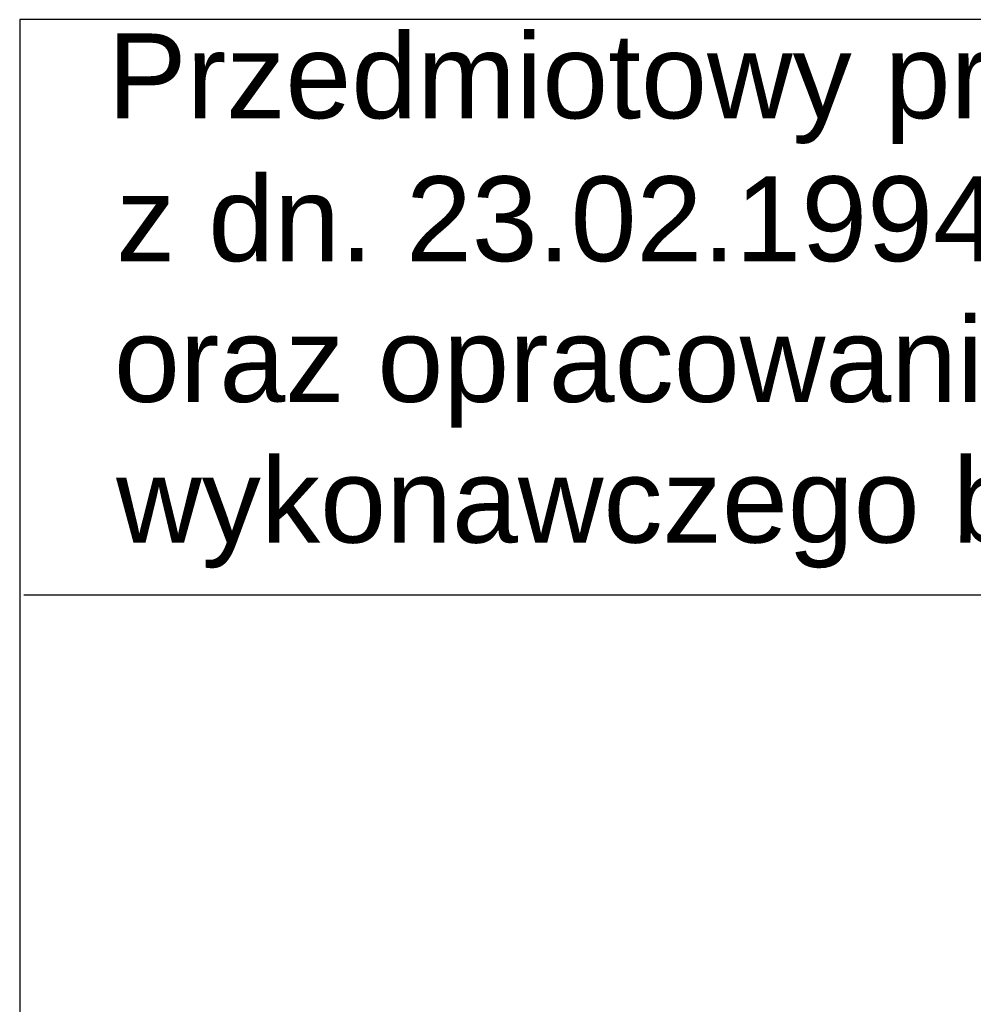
# Model space of a CAD drawing. Header units: millimetres. Extents: x -1413 to 4627, y 0 to 12711.
# Tile 174 of 247: x 3490 to 3684, y 4868 to 5068. Entities that reach past the tile are written whole.
import ezdxf

# ---------------------------------------------------------------- set-up
doc = ezdxf.new("R2010")
doc.units = ezdxf.units.MM
doc.layers.add('PDF_A-TABELKA', color=7, linetype='Continuous')
doc.layers.add('PDF_Text', color=7, linetype='Continuous')
doc.layers.add('SQ_TAB TEKST', color=8, linetype='Continuous', lineweight=0)
doc.styles.add('PDF ArialMT', font='arial.ttf')

# ---------------------------------------------------------------- blocks, each defined once
blk = doc.blocks.new('tabelka')
at = {"layer": 'PDF_A-TABELKA', "lineweight": 25}
for points in [[(26628.5, -28113.82), (26628.5, -27397.28), (25541.98, -27397.28), (25541.98, -28113.82)], [(25541.98, -27397.28), (25541.98, -28019.87)], [(26629.35, -27514.08), (25542.83, -27514.08)]]:
    blk.add_lwpolyline(points, dxfattribs=at)
at = {"layer": 'PDF_Text', "char_height": 17.2174, "attachment_point": 4, "style": 'PDF ArialMT'}
for s, insert in [('Przedmiotowy projekt jest chroniony prawem autorskim z dn. 4 lutego 1994r. (Dziennik Ustaw nr 24', (25559.83, -27411.29)), ('z dn. 23.02.1994r.). Zwielokrotnienie egzemplarzy, odsprzedaż lub inne wprowadzanie do obrotu', (25561.54, -27440.28)), ('oraz opracowanie zależne w postaci koncepcji ostatecznej i projektu budowlanego lub', (25561.11, -27468.84)), ('wykonawczego bez zgody autorów jest zabronione.', (25561.54, -27497.4))]:
    blk.add_mtext(s, dxfattribs=dict(at, insert=insert))

msp = doc.modelspace()

# ---------------------------------------------------------------- block references
at = {"layer": 'SQ_TAB TEKST', "lineweight": 35}
msp.add_blockref('tabelka', (-22051.74, 32464.91), dxfattribs=at)

doc.saveas('drawing.dxf')
